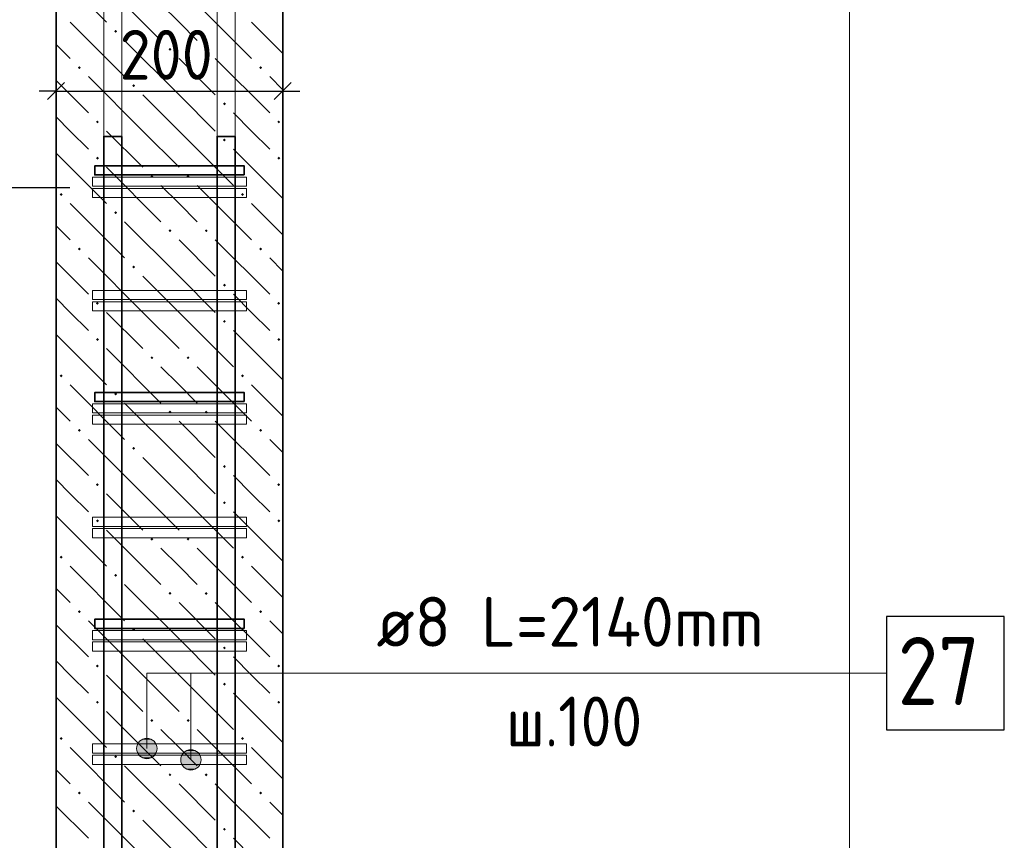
# Model space of a CAD drawing. Header units: millimetres. Extents: x 0 to 42000, y 0 to 29700.
# Tile 7 of 18: x 16947 to 21291, y 8575 to 12195. Entities that reach past the tile are written whole.
import ezdxf

# ---------------------------------------------------------------- set-up
doc = ezdxf.new("R2010")
doc.units = ezdxf.units.MM
for name, color, linetype, lineweight in [('S1 Продольная арматура', 7, 'Continuous', 35), ('Standard', 7, 'Continuous', 25), ('Выпуски арматуры Г-обр.', 52, 'Continuous', 25), ('ЖБ Пилон', 7, 'Continuous', 35), ('Затяжка', 52, 'Continuous', 25), ('Позиционная метка линия выноска', 7, 'Continuous', 13)]:
    doc.layers.add(name, color=color, linetype=linetype, lineweight=lineweight)
doc.layers.add('Хомут', color=7, linetype='Continuous', lineweight=25, true_color=0x6e3c1e)
doc.styles.add('ISOCPEUR', font='txt')

msp = doc.modelspace()

# ---------------------------------------------------------------- hatches: boundary and pattern name
at = {"layer": 'ЖБ Пилон', "linetype": 'Continuous', "lineweight": 18, "transparency": 33554687}
for points in [[(17363.3, 12143.9), (17369.8, 12150.5), (17376.3, 12143.9), (17369.8, 12137.4)], [(17603.3, 12064), (17609.8, 12070.5), (17616.3, 12064), (17609.8, 12057.4)], [(17763.3, 12064), (17769.8, 12070.5), (17776.3, 12064), (17769.8, 12057.4)], [(17203.3, 11984), (17209.8, 11990.5), (17216.3, 11984), (17209.8, 11977.4)], [(18003.3, 11984), (18009.8, 11990.5), (18016.3, 11984), (18009.8, 11977.4)], [(17443.3, 11904), (17449.8, 11910.5), (17456.3, 11904), (17449.8, 11897.5)], [(17843.3, 11823.9), (17849.8, 11830.5), (17856.3, 11823.9), (17849.8, 11817.5)], [(17283.3, 11743.9), (17289.8, 11750.5), (17296.3, 11743.9), (17289.8, 11737.4)], [(18083.3, 11743.9), (18089.8, 11750.5), (18096.3, 11743.9), (18089.8, 11737.4)], [(17843.3, 11664), (17849.8, 11670.5), (17856.3, 11664), (17849.8, 11657.4)], [(17283.3, 11584), (17289.8, 11590.5), (17296.3, 11584), (17289.8, 11577.4)], [(18083.3, 11584), (18089.8, 11590.5), (18096.3, 11584), (18089.8, 11577.4)], [(17523.3, 11504), (17529.8, 11510.5), (17536.3, 11504), (17529.8, 11497.5)], [(17683.3, 11504), (17689.8, 11510.5), (17696.3, 11504), (17689.8, 11497.5)], [(17123.3, 11423.9), (17129.8, 11430.5), (17136.3, 11423.9), (17129.8, 11417.5)], [(17923.3, 11423.9), (17929.8, 11430.5), (17936.3, 11423.9), (17929.8, 11417.5)], [(17363.3, 11343.9), (17369.8, 11350.5), (17376.3, 11343.9), (17369.8, 11337.4)], [(17603.3, 11264), (17609.8, 11270.5), (17616.3, 11264), (17609.8, 11257.4)], [(17763.3, 11264), (17769.8, 11270.5), (17776.3, 11264), (17769.8, 11257.4)], [(17203.3, 11184), (17209.8, 11190.5), (17216.3, 11184), (17209.8, 11177.4)], [(18003.3, 11184), (18009.8, 11190.5), (18016.3, 11184), (18009.8, 11177.4)], [(17443.3, 11104), (17449.8, 11110.5), (17456.3, 11104), (17449.8, 11097.5)], [(17843.3, 11023.9), (17849.8, 11030.5), (17856.3, 11023.9), (17849.8, 11017.5)], [(17283.3, 10943.9), (17289.8, 10950.5), (17296.3, 10943.9), (17289.8, 10937.4)], [(18083.3, 10943.9), (18089.8, 10950.5), (18096.3, 10943.9), (18089.8, 10937.4)], [(17843.3, 10864), (17849.8, 10870.5), (17856.3, 10864), (17849.8, 10857.4)], [(17283.3, 10784), (17289.8, 10790.5), (17296.3, 10784), (17289.8, 10777.4)], [(18083.3, 10784), (18089.8, 10790.5), (18096.3, 10784), (18089.8, 10777.4)], [(17523.3, 10704), (17529.8, 10710.5), (17536.3, 10704), (17529.8, 10697.5)], [(17683.3, 10704), (17689.8, 10710.5), (17696.3, 10704), (17689.8, 10697.5)], [(17123.3, 10623.9), (17129.8, 10630.5), (17136.3, 10623.9), (17129.8, 10617.5)], [(17923.3, 10623.9), (17929.8, 10630.5), (17936.3, 10623.9), (17929.8, 10617.5)], [(17363.3, 10543.9), (17369.8, 10550.5), (17376.3, 10543.9), (17369.8, 10537.4)], [(17603.3, 10464), (17609.8, 10470.5), (17616.3, 10464), (17609.8, 10457.4)], [(17763.3, 10464), (17769.8, 10470.5), (17776.3, 10464), (17769.8, 10457.4)], [(17203.3, 10384), (17209.8, 10390.5), (17216.3, 10384), (17209.8, 10377.4)], [(18003.3, 10384), (18009.8, 10390.5), (18016.3, 10384), (18009.8, 10377.4)], [(17443.3, 10304), (17449.8, 10310.5), (17456.3, 10304), (17449.8, 10297.4)], [(17843.3, 10223.9), (17849.8, 10230.5), (17856.3, 10223.9), (17849.8, 10217.5)], [(17283.3, 10143.9), (17289.8, 10150.5), (17296.3, 10143.9), (17289.8, 10137.4)], [(18083.3, 10143.9), (18089.8, 10150.5), (18096.3, 10143.9), (18089.8, 10137.4)], [(17843.3, 10064), (17849.8, 10070.5), (17856.3, 10064), (17849.8, 10057.4)], [(17283.3, 9984), (17289.8, 9990.5), (17296.3, 9984), (17289.8, 9977.4)], [(18083.3, 9984), (18089.8, 9990.5), (18096.3, 9984), (18089.8, 9977.4)], [(17523.3, 9904), (17529.8, 9910.5), (17536.3, 9904), (17529.8, 9897.4)], [(17683.3, 9904), (17689.8, 9910.5), (17696.3, 9904), (17689.8, 9897.4)], [(17123.3, 9823.9), (17129.8, 9830.5), (17136.3, 9823.9), (17129.8, 9817.5)], [(17923.3, 9823.9), (17929.8, 9830.5), (17936.3, 9823.9), (17929.8, 9817.5)], [(17363.3, 9743.9), (17369.8, 9750.5), (17376.3, 9743.9), (17369.8, 9737.4)], [(17603.3, 9664), (17609.8, 9670.5), (17616.3, 9664), (17609.8, 9657.4)], [(17763.3, 9664), (17769.8, 9670.5), (17776.3, 9664), (17769.8, 9657.4)], [(17203.3, 9584), (17209.8, 9590.5), (17216.3, 9584), (17209.8, 9577.4)], [(18003.3, 9584), (18009.8, 9590.5), (18016.3, 9584), (18009.8, 9577.4)], [(17443.3, 9504), (17449.8, 9510.5), (17456.3, 9504), (17449.8, 9497.4)], [(17843.3, 9423.9), (17849.8, 9430.5), (17856.3, 9423.9), (17849.8, 9417.5)], [(17283.3, 9343.9), (17289.8, 9350.5), (17296.3, 9343.9), (17289.8, 9337.4)], [(18083.3, 9343.9), (18089.8, 9350.5), (18096.3, 9343.9), (18089.8, 9337.4)], [(17843.3, 9264), (17849.8, 9270.5), (17856.3, 9264), (17849.8, 9257.4)], [(17283.3, 9184), (17289.8, 9190.5), (17296.3, 9184), (17289.8, 9177.4)], [(18083.3, 9184), (18089.8, 9190.5), (18096.3, 9184), (18089.8, 9177.4)], [(17523.3, 9104), (17529.8, 9110.5), (17536.3, 9104), (17529.8, 9097.4)], [(17683.3, 9104), (17689.8, 9110.5), (17696.3, 9104), (17689.8, 9097.4)], [(17123.3, 9024), (17129.8, 9030.5), (17136.3, 9024), (17129.8, 9017.5)], [(17923.3, 9024), (17929.8, 9030.5), (17936.3, 9024), (17929.8, 9017.5)], [(17363.3, 8943.9), (17369.8, 8950.5), (17376.3, 8943.9), (17369.8, 8937.4)], [(17603.3, 8863.9), (17609.8, 8870.5), (17616.3, 8863.9), (17609.8, 8857.4)], [(17763.3, 8863.9), (17769.8, 8870.5), (17776.3, 8863.9), (17769.8, 8857.4)], [(17203.3, 8784), (17209.8, 8790.5), (17216.3, 8784), (17209.8, 8777.4)], [(18003.3, 8784), (18009.8, 8790.5), (18016.3, 8784), (18009.8, 8777.4)], [(17443.3, 8704), (17449.8, 8710.5), (17456.3, 8704), (17449.8, 8697.4)], [(17843.3, 8624), (17849.8, 8630.5), (17856.3, 8624), (17849.8, 8617.5)]]:
    msp.add_hatch(color=7, dxfattribs=at).paths.add_polyline_path(points, flags=16)
at = {"layer": 'Позиционная метка линия выноска', "linetype": 'Continuous', "lineweight": 13, "transparency": 33554687}
for points in [[(17546.3, 9002.6), (17468.9, 9002.6), (17462.6, 8980.1)], [(17546.3, 9002.6), (17462.6, 8980.1), (17552.6, 8980.1)], [(17530.1, 9018.8), (17485.1, 9018.8), (17468.9, 9002.6)], [(17530.1, 9018.8), (17468.9, 9002.6), (17546.3, 9002.6)], [(17485.1, 9018.8), (17530.1, 9018.8), (17507.6, 9025.1)], [(17552.6, 8980.1), (17462.6, 8980.1), (17468.9, 8957.6)], [(17552.6, 8980.1), (17468.9, 8957.6), (17546.3, 8957.6)], [(17546.3, 8957.6), (17468.9, 8957.6), (17485.1, 8941.4)], [(17546.3, 8957.6), (17485.1, 8941.4), (17530.1, 8941.4)], [(17740.7, 8952.6), (17663.3, 8952.6), (17657, 8930.1)], [(17740.7, 8952.6), (17657, 8930.1), (17747, 8930.1)], [(17724.5, 8968.8), (17679.5, 8968.8), (17663.3, 8952.6)], [(17724.5, 8968.8), (17663.3, 8952.6), (17740.7, 8952.6)], [(17679.5, 8968.8), (17724.5, 8968.8), (17702, 8975.1)], [(17530.1, 8941.4), (17485.1, 8941.4), (17507.6, 8935.1)], [(17747, 8930.1), (17657, 8930.1), (17663.3, 8907.6)], [(17747, 8930.1), (17663.3, 8907.6), (17740.7, 8907.6)], [(17740.7, 8907.6), (17663.3, 8907.6), (17679.5, 8891.4)], [(17740.7, 8907.6), (17679.5, 8891.4), (17724.5, 8891.4)], [(17724.5, 8891.4), (17679.5, 8891.4), (17702, 8885.1)]]:
    msp.add_hatch(color=7, dxfattribs=at).paths.add_polyline_path(points)

# ---------------------------------------------------------------- linework, layer by layer
at = {"layer": 'S1 Продольная арматура', "color": 7, "linetype": 'Continuous', "lineweight": 18, "transparency": 33554687}
for points in [[(17317.6, 5030.1), (17317.6, 26380.1), (17397.6, 26380.1), (17397.6, 5030.1), (17317.6, 5030.1)], [(17317.6, 5030.1), (17317.6, 26380.1), (17397.6, 26380.1), (17397.6, 5030.1), (17317.6, 5030.1)], [(17317.6, 5030.1), (17317.6, 26380.1), (17397.6, 26380.1), (17397.6, 5030.1), (17317.6, 5030.1)], [(17317.6, 5030.1), (17317.6, 26380.1), (17397.6, 26380.1), (17397.6, 5030.1), (17317.6, 5030.1)], [(17317.6, 5030.1), (17317.6, 26380.1), (17397.6, 26380.1), (17397.6, 5030.1), (17317.6, 5030.1)], [(17317.6, 5030.1), (17317.6, 26380.1), (17397.6, 26380.1), (17397.6, 5030.1), (17317.6, 5030.1)], [(17317.6, 5030.1), (17317.6, 26380.1), (17397.6, 26380.1), (17397.6, 5030.1), (17317.6, 5030.1)], [(17317.6, 5030.1), (17317.6, 26380.1), (17397.6, 26380.1), (17397.6, 5030.1), (17317.6, 5030.1)], [(17317.6, 5030.1), (17317.6, 26380.1), (17397.6, 26380.1), (17397.6, 5030.1), (17317.6, 5030.1)], [(17317.6, 5030.1), (17317.6, 26380.1), (17397.6, 26380.1), (17397.6, 5030.1), (17317.6, 5030.1)], [(17817.6, 5030.1), (17817.6, 26380.1), (17897.6, 26380.1), (17897.6, 5030.1), (17817.6, 5030.1)], [(17817.6, 5030.1), (17817.6, 26380.1), (17897.6, 26380.1), (17897.6, 5030.1), (17817.6, 5030.1)], [(17817.6, 5030.1), (17817.6, 26380.1), (17897.6, 26380.1), (17897.6, 5030.1), (17817.6, 5030.1)], [(17817.6, 5030.1), (17817.6, 26380.1), (17897.6, 26380.1), (17897.6, 5030.1), (17817.6, 5030.1)], [(17817.6, 5030.1), (17817.6, 26380.1), (17897.6, 26380.1), (17897.6, 5030.1), (17817.6, 5030.1)], [(17817.6, 5030.1), (17817.6, 26380.1), (17897.6, 26380.1), (17897.6, 5030.1), (17817.6, 5030.1)], [(17817.6, 5030.1), (17817.6, 26380.1), (17897.6, 26380.1), (17897.6, 5030.1), (17817.6, 5030.1)], [(17817.6, 5030.1), (17817.6, 26380.1), (17897.6, 26380.1), (17897.6, 5030.1), (17817.6, 5030.1)], [(17817.6, 5030.1), (17817.6, 26380.1), (17897.6, 26380.1), (17897.6, 5030.1), (17817.6, 5030.1)], [(17817.6, 5030.1), (17817.6, 26380.1), (17897.6, 26380.1), (17897.6, 5030.1), (17817.6, 5030.1)]]:
    msp.add_lwpolyline(points, dxfattribs=at)
at = {"layer": 'Standard', "color": 7, "linetype": 'Continuous', "lineweight": -3, "transparency": 33554687}
for p, q in [((17107.6, 11880.1), (17107.6, 12005.1)), ((18107.6, 11880.1), (18107.6, 12005.1)), ((17107.6, 11880.1), (17032.6, 11880.1)), ((17107.6, 11880.1), (17107.6, 11755.1)), ((17107.6, 11880.1), (17107.6, 11880.1)), ((17107.6, 11880.1), (18107.6, 11880.1)), ((18107.6, 11880.1), (18107.6, 11755.1)), ((18107.6, 11880.1), (18107.6, 11880.1)), ((18107.6, 11880.1), (18182.6, 11880.1)), ((15725.9, 11455.1), (17167.6, 11455.1))]:
    msp.add_line(p, q, dxfattribs=at)
at = {"layer": 'Standard', "color": 7, "linetype": 'Continuous', "lineweight": 25, "transparency": 33554687}
for p, q in [((17070.1, 11842.6), (17145.1, 11917.6)), ((18070.1, 11842.6), (18145.1, 11917.6))]:
    msp.add_line(p, q, dxfattribs=at)
at = {"layer": 'Standard', "color": 254, "linetype": 'Continuous', "lineweight": 13, "true_color": 0xc4c4ff, "transparency": 33554687}
msp.add_lwpolyline([(14607.6, 2088.5), (20607.6, 2088.5), (20607.6, 27230.1), (14607.6, 27230.1), (14607.6, 2088.5)], dxfattribs=at)
at = {"layer": 'Выпуски арматуры Г-обр.', "color": 7, "linetype": 'Continuous', "lineweight": 35, "transparency": 33554687}
for points in [[(17397.6, 11680.1), (17397.6, 3674.5), (17390.6, 3624.3), (17373.4, 3572.1), (17346.4, 3524), (17313.3, 3484.4), (17273.7, 3451.3), (17225.6, 3424.3), (17173.4, 3407.1), (17123.1, 3400.1), (15517.6, 3400.1), (15517.6, 3480.1), (17117.6, 3480.1), (17155.2, 3485.3), (17193.3, 3497.9), (17228.1, 3517.4), (17256.5, 3541.1), (17280.3, 3569.5), (17299.8, 3604.4), (17312.3, 3642.5), (17317.6, 3680.1), (17317.6, 11680.1), (17397.6, 11680.1)], [(17397.6, 11680.1), (17397.6, 3674.5), (17390.6, 3624.3), (17373.4, 3572.1), (17346.4, 3524), (17313.3, 3484.4), (17273.7, 3451.3), (17225.6, 3424.3), (17173.4, 3407.1), (17123.1, 3400.1), (15517.6, 3400.1), (15517.6, 3480.1), (17117.6, 3480.1), (17155.2, 3485.3), (17193.3, 3497.9), (17228.1, 3517.4), (17256.5, 3541.1), (17280.3, 3569.5), (17299.8, 3604.4), (17312.3, 3642.5), (17317.6, 3680.1), (17317.6, 11680.1), (17397.6, 11680.1)], [(17397.6, 11680.1), (17397.6, 3674.5), (17390.6, 3624.3), (17373.4, 3572.1), (17346.4, 3524), (17313.3, 3484.4), (17273.7, 3451.3), (17225.6, 3424.3), (17173.4, 3407.1), (17123.1, 3400.1), (15517.6, 3400.1), (15517.6, 3480.1), (17117.6, 3480.1), (17155.2, 3485.3), (17193.3, 3497.9), (17228.1, 3517.4), (17256.5, 3541.1), (17280.3, 3569.5), (17299.8, 3604.4), (17312.3, 3642.5), (17317.6, 3680.1), (17317.6, 11680.1), (17397.6, 11680.1)], [(17397.6, 11680.1), (17397.6, 3674.5), (17390.6, 3624.3), (17373.4, 3572.1), (17346.4, 3524), (17313.3, 3484.4), (17273.7, 3451.3), (17225.6, 3424.3), (17173.4, 3407.1), (17123.1, 3400.1), (15517.6, 3400.1), (15517.6, 3480.1), (17117.6, 3480.1), (17155.2, 3485.3), (17193.3, 3497.9), (17228.1, 3517.4), (17256.5, 3541.1), (17280.3, 3569.5), (17299.8, 3604.4), (17312.3, 3642.5), (17317.6, 3680.1), (17317.6, 11680.1), (17397.6, 11680.1)], [(17397.6, 11680.1), (17397.6, 3674.5), (17390.6, 3624.3), (17373.4, 3572.1), (17346.4, 3524), (17313.3, 3484.4), (17273.7, 3451.3), (17225.6, 3424.3), (17173.4, 3407.1), (17123.1, 3400.1), (15517.6, 3400.1), (15517.6, 3480.1), (17117.6, 3480.1), (17155.2, 3485.3), (17193.3, 3497.9), (17228.1, 3517.4), (17256.5, 3541.1), (17280.3, 3569.5), (17299.8, 3604.4), (17312.3, 3642.5), (17317.6, 3680.1), (17317.6, 11680.1), (17397.6, 11680.1)], [(17397.6, 11680.1), (17397.6, 3674.5), (17390.6, 3624.3), (17373.4, 3572.1), (17346.4, 3524), (17313.3, 3484.4), (17273.7, 3451.3), (17225.6, 3424.3), (17173.4, 3407.1), (17123.1, 3400.1), (15517.6, 3400.1), (15517.6, 3480.1), (17117.6, 3480.1), (17155.2, 3485.3), (17193.3, 3497.9), (17228.1, 3517.4), (17256.5, 3541.1), (17280.3, 3569.5), (17299.8, 3604.4), (17312.3, 3642.5), (17317.6, 3680.1), (17317.6, 11680.1), (17397.6, 11680.1)], [(17397.6, 11680.1), (17397.6, 3674.5), (17390.6, 3624.3), (17373.4, 3572.1), (17346.4, 3524), (17313.3, 3484.4), (17273.7, 3451.3), (17225.6, 3424.3), (17173.4, 3407.1), (17123.1, 3400.1), (15517.6, 3400.1), (15517.6, 3480.1), (17117.6, 3480.1), (17155.2, 3485.3), (17193.3, 3497.9), (17228.1, 3517.4), (17256.5, 3541.1), (17280.3, 3569.5), (17299.8, 3604.4), (17312.3, 3642.5), (17317.6, 3680.1), (17317.6, 11680.1), (17397.6, 11680.1)], [(17397.6, 11680.1), (17397.6, 3674.5), (17390.6, 3624.3), (17373.4, 3572.1), (17346.4, 3524), (17313.3, 3484.4), (17273.7, 3451.3), (17225.6, 3424.3), (17173.4, 3407.1), (17123.1, 3400.1), (15517.6, 3400.1), (15517.6, 3480.1), (17117.6, 3480.1), (17155.2, 3485.3), (17193.3, 3497.9), (17228.1, 3517.4), (17256.5, 3541.1), (17280.3, 3569.5), (17299.8, 3604.4), (17312.3, 3642.5), (17317.6, 3680.1), (17317.6, 11680.1), (17397.6, 11680.1)], [(17397.6, 11680.1), (17397.6, 3674.5), (17390.6, 3624.3), (17373.4, 3572.1), (17346.4, 3524), (17313.3, 3484.4), (17273.7, 3451.3), (17225.6, 3424.3), (17173.4, 3407.1), (17123.1, 3400.1), (15517.6, 3400.1), (15517.6, 3480.1), (17117.6, 3480.1), (17155.2, 3485.3), (17193.3, 3497.9), (17228.1, 3517.4), (17256.5, 3541.1), (17280.3, 3569.5), (17299.8, 3604.4), (17312.3, 3642.5), (17317.6, 3680.1), (17317.6, 11680.1), (17397.6, 11680.1)], [(17397.6, 11680.1), (17397.6, 3674.5), (17390.6, 3624.3), (17373.4, 3572.1), (17346.4, 3524), (17313.3, 3484.4), (17273.7, 3451.3), (17225.6, 3424.3), (17173.4, 3407.1), (17123.1, 3400.1), (15517.6, 3400.1), (15517.6, 3480.1), (17117.6, 3480.1), (17155.2, 3485.3), (17193.3, 3497.9), (17228.1, 3517.4), (17256.5, 3541.1), (17280.3, 3569.5), (17299.8, 3604.4), (17312.3, 3642.5), (17317.6, 3680.1), (17317.6, 11680.1), (17397.6, 11680.1)], [(17897.6, 11680.1), (17897.6, 3680.1), (17902.8, 3642.5), (17915.4, 3604.4), (17934.9, 3569.5), (17958.6, 3541.1), (17987, 3517.4), (18021.9, 3497.9), (18060, 3485.3), (18097.5, 3480.1), (19697.6, 3480.1), (19697.6, 3400.1), (18092, 3400.1), (18041.8, 3407.1), (17989.5, 3424.3), (17941.4, 3451.3), (17901.8, 3484.4), (17868.7, 3524), (17841.8, 3572.1), (17824.6, 3624.3), (17817.6, 3674.5), (17817.6, 11680.1), (17897.6, 11680.1)], [(17897.6, 11680.1), (17897.6, 3680.1), (17902.8, 3642.5), (17915.4, 3604.4), (17934.9, 3569.5), (17958.6, 3541.1), (17987, 3517.4), (18021.9, 3497.9), (18060, 3485.3), (18097.5, 3480.1), (19697.6, 3480.1), (19697.6, 3400.1), (18092, 3400.1), (18041.8, 3407.1), (17989.5, 3424.3), (17941.4, 3451.3), (17901.8, 3484.4), (17868.7, 3524), (17841.8, 3572.1), (17824.6, 3624.3), (17817.6, 3674.5), (17817.6, 11680.1), (17897.6, 11680.1)], [(17897.6, 11680.1), (17897.6, 3680.1), (17902.8, 3642.5), (17915.4, 3604.4), (17934.9, 3569.5), (17958.6, 3541.1), (17987, 3517.4), (18021.9, 3497.9), (18060, 3485.3), (18097.5, 3480.1), (19697.6, 3480.1), (19697.6, 3400.1), (18092, 3400.1), (18041.8, 3407.1), (17989.5, 3424.3), (17941.4, 3451.3), (17901.8, 3484.4), (17868.7, 3524), (17841.8, 3572.1), (17824.6, 3624.3), (17817.6, 3674.5), (17817.6, 11680.1), (17897.6, 11680.1)], [(17897.6, 11680.1), (17897.6, 3680.1), (17902.8, 3642.5), (17915.4, 3604.4), (17934.9, 3569.5), (17958.6, 3541.1), (17987, 3517.4), (18021.9, 3497.9), (18060, 3485.3), (18097.5, 3480.1), (19697.6, 3480.1), (19697.6, 3400.1), (18092, 3400.1), (18041.8, 3407.1), (17989.5, 3424.3), (17941.4, 3451.3), (17901.8, 3484.4), (17868.7, 3524), (17841.8, 3572.1), (17824.6, 3624.3), (17817.6, 3674.5), (17817.6, 11680.1), (17897.6, 11680.1)], [(17897.6, 11680.1), (17897.6, 3680.1), (17902.8, 3642.5), (17915.4, 3604.4), (17934.9, 3569.5), (17958.6, 3541.1), (17987, 3517.4), (18021.9, 3497.9), (18060, 3485.3), (18097.5, 3480.1), (19697.6, 3480.1), (19697.6, 3400.1), (18092, 3400.1), (18041.8, 3407.1), (17989.5, 3424.3), (17941.4, 3451.3), (17901.8, 3484.4), (17868.7, 3524), (17841.8, 3572.1), (17824.6, 3624.3), (17817.6, 3674.5), (17817.6, 11680.1), (17897.6, 11680.1)], [(17897.6, 11680.1), (17897.6, 3680.1), (17902.8, 3642.5), (17915.4, 3604.4), (17934.9, 3569.5), (17958.6, 3541.1), (17987, 3517.4), (18021.9, 3497.9), (18060, 3485.3), (18097.5, 3480.1), (19697.6, 3480.1), (19697.6, 3400.1), (18092, 3400.1), (18041.8, 3407.1), (17989.5, 3424.3), (17941.4, 3451.3), (17901.8, 3484.4), (17868.7, 3524), (17841.8, 3572.1), (17824.6, 3624.3), (17817.6, 3674.5), (17817.6, 11680.1), (17897.6, 11680.1)], [(17897.6, 11680.1), (17897.6, 3680.1), (17902.8, 3642.5), (17915.4, 3604.4), (17934.9, 3569.5), (17958.6, 3541.1), (17987, 3517.4), (18021.9, 3497.9), (18060, 3485.3), (18097.5, 3480.1), (19697.6, 3480.1), (19697.6, 3400.1), (18092, 3400.1), (18041.8, 3407.1), (17989.5, 3424.3), (17941.4, 3451.3), (17901.8, 3484.4), (17868.7, 3524), (17841.8, 3572.1), (17824.6, 3624.3), (17817.6, 3674.5), (17817.6, 11680.1), (17897.6, 11680.1)], [(17897.6, 11680.1), (17897.6, 3680.1), (17902.8, 3642.5), (17915.4, 3604.4), (17934.9, 3569.5), (17958.6, 3541.1), (17987, 3517.4), (18021.9, 3497.9), (18060, 3485.3), (18097.5, 3480.1), (19697.6, 3480.1), (19697.6, 3400.1), (18092, 3400.1), (18041.8, 3407.1), (17989.5, 3424.3), (17941.4, 3451.3), (17901.8, 3484.4), (17868.7, 3524), (17841.8, 3572.1), (17824.6, 3624.3), (17817.6, 3674.5), (17817.6, 11680.1), (17897.6, 11680.1)], [(17897.6, 11680.1), (17897.6, 3680.1), (17902.8, 3642.5), (17915.4, 3604.4), (17934.9, 3569.5), (17958.6, 3541.1), (17987, 3517.4), (18021.9, 3497.9), (18060, 3485.3), (18097.5, 3480.1), (19697.6, 3480.1), (19697.6, 3400.1), (18092, 3400.1), (18041.8, 3407.1), (17989.5, 3424.3), (17941.4, 3451.3), (17901.8, 3484.4), (17868.7, 3524), (17841.8, 3572.1), (17824.6, 3624.3), (17817.6, 3674.5), (17817.6, 11680.1), (17897.6, 11680.1)], [(17897.6, 11680.1), (17897.6, 3680.1), (17902.8, 3642.5), (17915.4, 3604.4), (17934.9, 3569.5), (17958.6, 3541.1), (17987, 3517.4), (18021.9, 3497.9), (18060, 3485.3), (18097.5, 3480.1), (19697.6, 3480.1), (19697.6, 3400.1), (18092, 3400.1), (18041.8, 3407.1), (17989.5, 3424.3), (17941.4, 3451.3), (17901.8, 3484.4), (17868.7, 3524), (17841.8, 3572.1), (17824.6, 3624.3), (17817.6, 3674.5), (17817.6, 11680.1), (17897.6, 11680.1)]]:
    msp.add_lwpolyline(points, dxfattribs=at)
at = {"layer": 'ЖБ Пилон', "color": 7, "linetype": 'Continuous', "lineweight": 35, "transparency": 33554687}
for p, q in [((17107.6, 18630.1), (17107.6, 5030.1)), ((18107.6, 5030.1), (18107.6, 18630.1))]:
    msp.add_line(p, q, dxfattribs=at)
at = {"layer": 'ЖБ Пилон', "color": 9, "linetype": 'Continuous', "lineweight": 18, "true_color": 0xc7c7c7, "transparency": 33554687}
for p, q in [((17107.6, 12406.2), (17329.8, 12184)), ((17329.8, 12343.9), (17569.8, 12104)), ((17649.8, 12184), (17569.8, 12264)), ((17729.8, 12264), (17969.8, 12023.9)), ((17169.8, 12184), (17409.8, 11943.9)), ((17729.8, 12104), (17649.8, 12184)), ((17969.8, 12184), (18107.6, 12046.2)), ((17107.6, 12086.2), (17169.8, 12023.9)), ((17649.8, 11864), (17409.8, 12104)), ((17649.8, 12023.9), (17809.8, 11864)), ((17809.8, 12023.9), (18049.8, 11784)), ((17107.6, 11926.2), (17249.8, 11784)), ((17489.8, 11704), (17249.8, 11943.9)), ((18107.6, 11886.2), (18049.8, 11943.9)), ((17489.8, 11864), (17649.8, 11704)), ((17649.8, 11864), (17809.8, 11704)), ((17969.8, 11704), (17889.8, 11784)), ((17169.8, 11704), (17107.6, 11766.2)), ((17249.8, 11623.9), (17169.8, 11704)), ((17329.8, 11704), (17489.8, 11543.9)), ((17489.8, 11704), (17649.8, 11543.9)), ((17649.8, 11704), (17889.8, 11464)), ((18049.8, 11623.9), (17969.8, 11704)), ((17107.6, 11606.2), (17329.8, 11384)), ((17889.8, 11623.9), (18107.6, 11406.2)), ((17329.8, 11543.9), (17569.8, 11304)), ((17649.8, 11384), (17569.8, 11464)), ((17729.8, 11464), (17969.8, 11223.9)), ((17169.8, 11384), (17409.8, 11143.9)), ((17729.8, 11304), (17649.8, 11384)), ((17969.8, 11384), (18107.6, 11246.2)), ((17649.8, 11064), (17409.8, 11304)), ((17107.6, 11286.2), (17169.8, 11223.9)), ((17649.8, 11223.9), (17809.8, 11064)), ((17809.8, 11223.9), (18049.8, 10984)), ((17107.6, 11126.2), (17249.8, 10984)), ((17489.8, 10904), (17249.8, 11143.9)), ((18107.6, 11086.2), (18049.8, 11143.9)), ((17489.8, 11064), (17649.8, 10904)), ((17649.8, 11064), (17809.8, 10904)), ((17169.8, 10904), (17107.6, 10966.2)), ((17969.8, 10904), (17889.8, 10984)), ((17249.8, 10823.9), (17169.8, 10904)), ((17329.8, 10904), (17489.8, 10743.9)), ((17489.8, 10904), (17649.8, 10743.9)), ((17649.8, 10904), (17889.8, 10664)), ((18049.8, 10823.9), (17969.8, 10904)), ((17889.8, 10823.9), (18107.6, 10606.2)), ((17107.6, 10806.2), (17329.8, 10584)), ((17329.8, 10743.9), (17569.8, 10504)), ((17649.8, 10584), (17569.8, 10664)), ((17729.8, 10664), (17969.8, 10423.9)), ((17169.8, 10584), (17409.8, 10343.9)), ((17729.8, 10504), (17649.8, 10584)), ((17969.8, 10584), (18107.6, 10446.2)), ((17107.6, 10486.2), (17169.8, 10423.9)), ((17649.8, 10264), (17409.8, 10504)), ((17649.8, 10423.9), (17809.8, 10264)), ((17809.8, 10423.9), (18049.8, 10184)), ((17489.8, 10104), (17249.8, 10343.9)), ((18107.6, 10286.2), (18049.8, 10343.9)), ((17107.6, 10326.2), (17249.8, 10184)), ((17489.8, 10264), (17649.8, 10104)), ((17649.8, 10264), (17809.8, 10104)), ((17169.8, 10104), (17107.6, 10166.2)), ((17969.8, 10104), (17889.8, 10184)), ((17249.8, 10023.9), (17169.8, 10104)), ((17329.8, 10104), (17489.8, 9943.9)), ((17489.8, 10104), (17649.8, 9943.9)), ((17649.8, 10104), (17889.8, 9864)), ((18049.8, 10023.9), (17969.8, 10104)), ((17107.6, 10006.2), (17329.8, 9784)), ((17889.8, 10023.9), (18107.6, 9806.2)), ((17329.8, 9943.9), (17569.8, 9704)), ((17649.8, 9784), (17569.8, 9864)), ((17729.8, 9864), (17969.8, 9623.9)), ((17169.8, 9784), (17409.8, 9543.9)), ((17729.8, 9704), (17649.8, 9784)), ((17969.8, 9784), (18107.6, 9646.2)), ((17649.8, 9464), (17409.8, 9704)), ((17107.6, 9686.2), (17169.8, 9623.9)), ((17649.8, 9623.9), (17809.8, 9464)), ((17809.8, 9623.9), (18049.8, 9384)), ((17107.6, 9526.2), (17249.8, 9384)), ((17489.8, 9304), (17249.8, 9543.9)), ((18107.6, 9486.2), (18049.8, 9543.9)), ((17489.8, 9464), (17649.8, 9304)), ((17649.8, 9464), (17809.8, 9304)), ((17969.8, 9304), (17889.8, 9384)), ((17169.8, 9304), (17107.6, 9366.2)), ((17249.8, 9223.9), (17169.8, 9304)), ((17329.8, 9304), (17489.8, 9143.9)), ((17489.8, 9304), (17649.8, 9143.9)), ((17649.8, 9304), (17889.8, 9064)), ((18049.8, 9223.9), (17969.8, 9304)), ((17889.8, 9223.9), (18107.6, 9006.2)), ((17107.6, 9206.2), (17329.8, 8984)), ((17329.8, 9143.9), (17569.8, 8904)), ((17649.8, 8984), (17569.8, 9064)), ((17729.8, 9064), (17969.8, 8824)), ((17169.8, 8984), (17409.8, 8743.9)), ((17729.8, 8904), (17649.8, 8984)), ((17969.8, 8984), (18107.6, 8846.2)), ((17107.6, 8886.2), (17169.8, 8824)), ((17649.8, 8663.9), (17409.8, 8904)), ((17649.8, 8824), (17809.8, 8663.9)), ((17809.8, 8824), (18049.8, 8584)), ((17489.8, 8504), (17249.8, 8743.9)), ((18107.6, 8686.2), (18049.8, 8743.9)), ((17107.6, 8726.2), (17249.8, 8584)), ((17489.8, 8663.9), (17649.8, 8504)), ((17649.8, 8663.9), (17809.8, 8504)), ((17969.8, 8504), (17889.8, 8584))]:
    msp.add_line(p, q, dxfattribs=at)
at = {"layer": 'Затяжка', "color": 7, "linetype": 'Continuous', "lineweight": 35, "transparency": 33554687}
for points in [[(17937.6, 11510.1), (17277.6, 11510.1), (17277.6, 11550.1), (17937.6, 11550.1), (17937.6, 11510.1)], [(17937.6, 11510.1), (17277.6, 11510.1), (17277.6, 11550.1), (17937.6, 11550.1), (17937.6, 11510.1)], [(17937.6, 10510.1), (17277.6, 10510.1), (17277.6, 10550.1), (17937.6, 10550.1), (17937.6, 10510.1)], [(17937.6, 10510.1), (17277.6, 10510.1), (17277.6, 10550.1), (17937.6, 10550.1), (17937.6, 10510.1)], [(17937.6, 9510.1), (17277.6, 9510.1), (17277.6, 9550.1), (17937.6, 9550.1), (17937.6, 9510.1)], [(17937.6, 9510.1), (17277.6, 9510.1), (17277.6, 9550.1), (17937.6, 9550.1), (17937.6, 9510.1)]]:
    msp.add_lwpolyline(points, dxfattribs=at)
at = {"layer": 'Позиционная метка линия выноска', "color": 7, "linetype": 'Continuous', "lineweight": 13, "transparency": 33554687}
for p, q in [((17702, 9311.9), (17702, 8930.1)), ((17507.6, 9025.1), (17507.6, 9025.1)), ((17462.6, 8980.1), (17462.6, 8980.1)), ((17552.6, 8980.1), (17552.6, 8980.1)), ((17702, 8975.1), (17702, 8975.1)), ((17507.6, 8935.1), (17507.6, 8935.1)), ((17657, 8930.1), (17657, 8930.1)), ((17747, 8930.1), (17747, 8930.1)), ((17702, 8885.1), (17702, 8885.1))]:
    msp.add_line(p, q, dxfattribs=at)
msp.add_lwpolyline([(20770.6, 9311.9), (17507.6, 9311.9), (17507.6, 8980.1)], dxfattribs=at)
for centre in [(17507.6, 8980.1), (17702, 8930.1)]:
    msp.add_circle(centre, 45, dxfattribs=at)
at = {"layer": 'Хомут', "color": 36, "linetype": 'Continuous', "lineweight": 13, "true_color": 0x6e3c1e, "transparency": 33554687}
for points in [[(17947.6, 11460.1), (17267.6, 11460.1), (17267.6, 11500.1), (17947.6, 11500.1), (17947.6, 11460.1)], [(17947.6, 11460.1), (17267.6, 11460.1), (17267.6, 11500.1), (17947.6, 11500.1), (17947.6, 11460.1)], [(17947.6, 11410.1), (17267.6, 11410.1), (17267.6, 11450.1), (17947.6, 11450.1), (17947.6, 11410.1)], [(17947.6, 11410.1), (17267.6, 11410.1), (17267.6, 11450.1), (17947.6, 11450.1), (17947.6, 11410.1)], [(17947.6, 10960.1), (17267.6, 10960.1), (17267.6, 11000.1), (17947.6, 11000.1), (17947.6, 10960.1)], [(17947.6, 10960.1), (17267.6, 10960.1), (17267.6, 11000.1), (17947.6, 11000.1), (17947.6, 10960.1)], [(17947.6, 10910.1), (17267.6, 10910.1), (17267.6, 10950.1), (17947.6, 10950.1), (17947.6, 10910.1)], [(17947.6, 10910.1), (17267.6, 10910.1), (17267.6, 10950.1), (17947.6, 10950.1), (17947.6, 10910.1)], [(17947.6, 10460.1), (17267.6, 10460.1), (17267.6, 10500.1), (17947.6, 10500.1), (17947.6, 10460.1)], [(17947.6, 10460.1), (17267.6, 10460.1), (17267.6, 10500.1), (17947.6, 10500.1), (17947.6, 10460.1)], [(17947.6, 10410.1), (17267.6, 10410.1), (17267.6, 10450.1), (17947.6, 10450.1), (17947.6, 10410.1)], [(17947.6, 10410.1), (17267.6, 10410.1), (17267.6, 10450.1), (17947.6, 10450.1), (17947.6, 10410.1)], [(17947.6, 9960.1), (17267.6, 9960.1), (17267.6, 10000.1), (17947.6, 10000.1), (17947.6, 9960.1)], [(17947.6, 9960.1), (17267.6, 9960.1), (17267.6, 10000.1), (17947.6, 10000.1), (17947.6, 9960.1)], [(17947.6, 9910.1), (17267.6, 9910.1), (17267.6, 9950.1), (17947.6, 9950.1), (17947.6, 9910.1)], [(17947.6, 9910.1), (17267.6, 9910.1), (17267.6, 9950.1), (17947.6, 9950.1), (17947.6, 9910.1)], [(17947.6, 9460.1), (17267.6, 9460.1), (17267.6, 9500.1), (17947.6, 9500.1), (17947.6, 9460.1)], [(17947.6, 9460.1), (17267.6, 9460.1), (17267.6, 9500.1), (17947.6, 9500.1), (17947.6, 9460.1)], [(17947.6, 9410.1), (17267.6, 9410.1), (17267.6, 9450.1), (17947.6, 9450.1), (17947.6, 9410.1)], [(17947.6, 9410.1), (17267.6, 9410.1), (17267.6, 9450.1), (17947.6, 9450.1), (17947.6, 9410.1)], [(17947.6, 8960.1), (17267.6, 8960.1), (17267.6, 9000.1), (17947.6, 9000.1), (17947.6, 8960.1)], [(17947.6, 8960.1), (17267.6, 8960.1), (17267.6, 9000.1), (17947.6, 9000.1), (17947.6, 8960.1)], [(17947.6, 8910.1), (17267.6, 8910.1), (17267.6, 8950.1), (17947.6, 8950.1), (17947.6, 8910.1)], [(17947.6, 8910.1), (17267.6, 8910.1), (17267.6, 8950.1), (17947.6, 8950.1), (17947.6, 8910.1)]]:
    msp.add_lwpolyline(points, dxfattribs=at)
at = {"layer": 'Хомут', "color": 7, "linetype": 'Continuous', "lineweight": 25, "transparency": 33554687}
msp.add_lwpolyline([(20770.6, 9061.9), (21290.6, 9061.9), (21290.6, 9561.9), (20770.6, 9561.9), (20770.6, 9061.9)], dxfattribs=at)

# ---------------------------------------------------------------- texts
at = {"layer": 'Standard', "color": 7, "linetype": 'Continuous', "lineweight": 25, "transparency": 33554687, "insert": (17387.6, 11930.1), "char_height": 220, "width": 561.988, "attachment_point": 7, "style": 'ISOCPEUR'}
msp.add_mtext('\\W0.91;200', dxfattribs=at)
at = {"layer": 'Хомут', "color": 7, "linetype": 'Continuous', "lineweight": 13, "transparency": 33554687, "attachment_point": 7, "style": 'ISOCPEUR'}
for s, insert, char_height, width in [('\\W0.96;ø8 L=2140mm ', (18520.6, 9429.2), 220, 2018.387), ('\\W0.87;27', (20820.6, 9171.9), 300, 550.811), ('\\W0.90;ш.100 ', (19092.6, 8989.2), 220, 912.907)]:
    msp.add_mtext(s, dxfattribs=dict(at, insert=insert, char_height=char_height, width=width))

doc.saveas('drawing.dxf')
